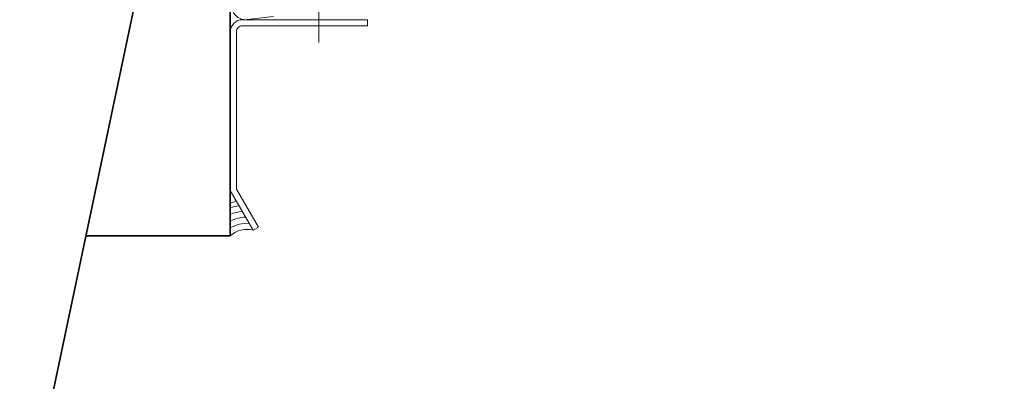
# Model space of a CAD drawing. Header units: inches. Extents: x 0 to 111471, y -105323 to 11070.
# Tile 130 of 256: x 42828 to 42861, y -27574 to -27562. Entities that reach past the tile are written whole.
import ezdxf

# ---------------------------------------------------------------- set-up
doc = ezdxf.new("R2010")
doc.units = ezdxf.units.IN
doc.header["$MEASUREMENT"] = 0
doc.linetypes.add('GEN7', pattern=[13.75, 9.75, -1.5, 1, -1.5])
for name, color, linetype, lineweight in [('888 sciany istniejące', 2, 'Continuous', 35), ('MB-inne', 8, 'Continuous', 9), ('MB-kreskowanie', 8, 'Continuous', 5), ('MB-osie', 4, 'GEN7', 5)]:
    doc.layers.add(name, color=color, linetype=linetype, lineweight=lineweight)

# ---------------------------------------------------------------- blocks, each defined once
blk = doc.blocks.new('G$C364BC776')
at = {"layer": 'MB-inne', "linetype": 'ByBlock'}
for points in [[(-0.1, 22.4), (0.624, 23.653), (0.45, 23.753), (-0.3, 22.454), (-0.3, 22.4)], [(-0.3, 17.85), (-0.3, 22.454)], [(-0.1, 17.85), (-0.1, 22.4)], [(4.2, 16.85), (4.2, 17.05)]]:
    blk.add_lwpolyline(points, dxfattribs=at)
for points in [[(4.2, 16.85), (0.1, 16.85, -0.414214), (-0.3, 17.25), (-0.3, 20.7)], [(-0.1, 20.7), (-0.1, 17.25, 0.414214), (0.1, 17.05), (4.2, 17.05)]]:
    blk.add_lwpolyline(points, format="xyb", dxfattribs=at)
at = {"layer": 'MB-kreskowanie', "linetype": 'ByBlock'}
blk.add_lwpolyline([(1.115, 16.75), (0.252, 16.847, 1.118912), (0.252, 15.95), (3.999, 16.372, -0.256467), (4.4, 16.207, -0.256467)], format="xyb", dxfattribs=at)
for centre, radius, start, end in [((0.239, 24.518), 0.794, 227.3212, 285.4394), ((0.239, 24.518), 0.994, 237.211, 274.6948), ((0.239, 24.518), 1.194, 243.2007, 268.2873), ((0.239, 24.518), 1.394, 247.2819, 263.9489), ((0.239, 24.518), 1.594, 250.2599, 260.7937), ((0.239, 24.568), 1.794, 252.5359, 258.3871)]:
    blk.add_arc(centre, radius, start, end, dxfattribs=at)
at = {"layer": 'MB-osie', "linetype": 'ByBlock'}
blk.add_lwpolyline([(2.6, 17.6), (2.6, 16.1)], dxfattribs=at)

msp = doc.modelspace()

# ---------------------------------------------------------------- linework, layer by layer
at = {"layer": '888 sciany istniejące', "elevation": -3}
msp.add_lwpolyline([(42774.421, -27683.751), (42773.868, -27686.412), (42804.546, -27692.792), (42873.918, -27363.57)], dxfattribs=at)
at = {"layer": '888 sciany istniejące'}
for points in [[(42835.266, -27569.512), (42835.266, -27547.002)], [(42835.266, -27569.512), (42830.523, -27569.512)]]:
    msp.add_lwpolyline(points, dxfattribs=at)

# ---------------------------------------------------------------- block references
at = {"layer": '888 sciany istniejące', "ltscale": 0.01, "xscale": -1, "rotation": 179.9987541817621}
msp.add_blockref('G$C364BC776', (42835.566, -27545.578), dxfattribs=at)

doc.saveas('drawing.dxf')
